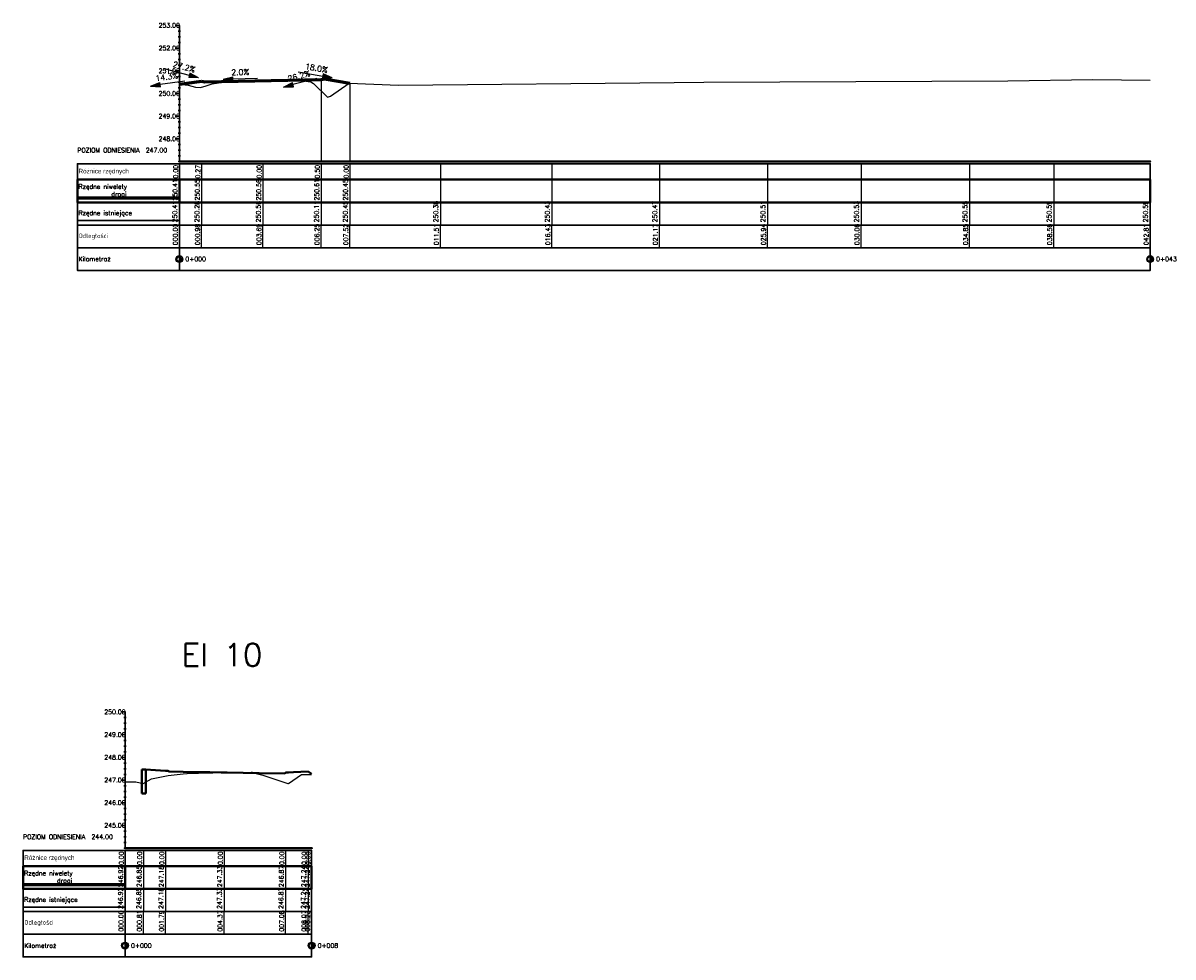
# Model space of a CAD drawing. Header units: metres. Extents: x 6535164 to 6537212, y 5563307 to 5565590.
# Tile 8 of 24: x 6536784 to 6536835, y 5563738 to 5563779. Entities that reach past the tile are written whole.
import ezdxf

# ---------------------------------------------------------------- set-up
doc = ezdxf.new("R2010")
doc.units = ezdxf.units.M
for name, color, linetype in [('C-DROGI-PROFILE', 7, 'Continuous'), ('C-DROGI-PROFILE-ETYKIETY', 7, 'Continuous'), ('C-DROGI-PROFILE-WIDOKI', 7, 'Continuous'), ('C-DROGI-PROFILE-WIDOKI-ETYKIETY', 7, 'Continuous')]:
    doc.layers.add(name, color=color, linetype=linetype)
doc.styles.add('MtXpl_Microsoft_Sans', font='micross.ttf')
doc.styles.get("Standard").update_dxf_attribs({"font": 'simplex.shx'})

msp = doc.modelspace()

# ---------------------------------------------------------------- hatches: boundary and pattern name
for points in [[(6536791.857, 5563776.625), (6536791.805, 5563776.432), (6536792.244, 5563776.416)], [(6536793.748, 5563776.261), (6536793.744, 5563776.461), (6536793.318, 5563776.353)], [(6536797.733, 5563776.593), (6536797.698, 5563776.396), (6536798.137, 5563776.419)], [(6536790.563, 5563776.018), (6536790.535, 5563776.216), (6536790.126, 5563776.057)], [(6536796.427, 5563776.021), (6536796.377, 5563776.215), (6536795.988, 5563776.01)]]:
    msp.add_hatch(color=256).paths.add_polyline_path(points)
at = {"linetype": 'ByBlock', "lineweight": -2}
for points in [[(6536791.394, 5563768.536), (6536791.394, 5563768.579, 0.414214), (6536791.244, 5563768.429, 0.414214), (6536791.394, 5563768.279), (6536791.394, 5563768.322, -0.414214), (6536791.286, 5563768.429, -0.414214)], [(6536791.394, 5563768.322, 0.414214), (6536791.501, 5563768.429, 0.414214), (6536791.394, 5563768.536)], [(6536834.206, 5563768.536), (6536834.206, 5563768.579, 0.414214), (6536834.056, 5563768.429, 0.414214), (6536834.206, 5563768.279), (6536834.206, 5563768.322, -0.414214), (6536834.099, 5563768.429, -0.414214)], [(6536834.206, 5563768.322, 0.414214), (6536834.314, 5563768.429, 0.414214), (6536834.206, 5563768.536)], [(6536788.998, 5563738.274), (6536788.998, 5563738.316, 0.414214), (6536788.848, 5563738.166, 0.414214), (6536788.998, 5563738.016), (6536788.998, 5563738.059, -0.414214), (6536788.89, 5563738.166, -0.414214)], [(6536788.998, 5563738.059, 0.414214), (6536789.105, 5563738.166, 0.414214), (6536788.998, 5563738.274)], [(6536797.226, 5563738.274), (6536797.226, 5563738.316, 0.414214), (6536797.076, 5563738.166, 0.414214), (6536797.226, 5563738.016), (6536797.226, 5563738.059, -0.414214), (6536797.119, 5563738.166, -0.414214)], [(6536797.226, 5563738.059, 0.414214), (6536797.333, 5563738.166, 0.414214), (6536797.226, 5563738.274)]]:
    msp.add_hatch(color=0, dxfattribs=at).paths.add_polyline_path(points)

# ---------------------------------------------------------------- linework, layer by layer
for p, q in [((6536790.774, 5563776.816), (6536791.831, 5563776.528)), ((6536791.857, 5563776.625), (6536791.805, 5563776.432)), ((6536792.244, 5563776.416), (6536791.857, 5563776.625)), ((6536793.318, 5563776.353), (6536793.744, 5563776.461)), ((6536793.748, 5563776.261), (6536793.744, 5563776.461)), ((6536796.638, 5563776.689), (6536797.716, 5563776.495)), ((6536797.733, 5563776.593), (6536797.698, 5563776.396)), ((6536798.137, 5563776.419), (6536797.733, 5563776.593)), ((6536790.126, 5563776.057), (6536790.535, 5563776.216)), ((6536790.126, 5563776.057), (6536790.563, 5563776.018)), ((6536790.563, 5563776.018), (6536790.535, 5563776.216)), ((6536791.633, 5563776.272), (6536790.549, 5563776.117)), ((6536792.244, 5563776.416), (6536791.805, 5563776.432)), ((6536793.318, 5563776.353), (6536793.748, 5563776.261)), ((6536794.841, 5563776.383), (6536793.746, 5563776.361)), ((6536795.988, 5563776.01), (6536796.377, 5563776.215)), ((6536795.988, 5563776.01), (6536796.427, 5563776.021)), ((6536796.427, 5563776.021), (6536796.377, 5563776.215)), ((6536797.462, 5563776.395), (6536796.402, 5563776.118)), ((6536798.137, 5563776.419), (6536797.698, 5563776.396))]:
    msp.add_line(p, q)
at = {"color": 0, "linetype": 'ByBlock', "lineweight": -2}
for p, q in [((6536791.394, 5563768.536), (6536791.394, 5563768.579)), ((6536791.394, 5563768.536), (6536791.394, 5563768.322)), ((6536834.206, 5563768.536), (6536834.206, 5563768.579)), ((6536834.206, 5563768.536), (6536834.206, 5563768.322)), ((6536791.394, 5563768.322), (6536791.394, 5563768.279)), ((6536834.206, 5563768.322), (6536834.206, 5563768.279)), ((6536788.998, 5563738.274), (6536788.998, 5563738.316)), ((6536788.998, 5563738.274), (6536788.998, 5563738.059)), ((6536788.998, 5563738.059), (6536788.998, 5563738.016)), ((6536797.226, 5563738.274), (6536797.226, 5563738.316)), ((6536797.226, 5563738.274), (6536797.226, 5563738.059)), ((6536797.226, 5563738.059), (6536797.226, 5563738.016))]:
    msp.add_line(p, q, dxfattribs=at)
for centre, radius in [((6536791.394, 5563768.429), 0.15), ((6536791.394, 5563768.429), 0.107), ((6536834.206, 5563768.429), 0.15), ((6536834.206, 5563768.429), 0.107), ((6536788.998, 5563738.166), 0.15), ((6536788.998, 5563738.166), 0.107), ((6536797.226, 5563738.166), 0.15), ((6536797.226, 5563738.166), 0.107)]:
    msp.add_circle(centre, radius, dxfattribs=at)
at = {"layer": 'C-DROGI-PROFILE', "color": 10, "linetype": 'Continuous', "lineweight": 60}
for p, q in [((6536791.394, 5563776.137), (6536792.374, 5563776.277)), ((6536792.374, 5563776.277), (6536792.521, 5563776.237)), ((6536792.521, 5563776.237), (6536797.641, 5563776.339)), ((6536797.641, 5563776.339), (6536797.794, 5563776.379)), ((6536797.794, 5563776.379), (6536798.914, 5563776.177))]:
    msp.add_line(p, q, dxfattribs=at)
at = {"layer": 'C-DROGI-PROFILE', "color": 94, "linetype": 'Continuous', "lineweight": -3}
for p, q in [((6536791.394, 5563776.137), (6536791.788, 5563776.089)), ((6536791.788, 5563776.089), (6536792.102, 5563776.012)), ((6536792.102, 5563776.012), (6536792.322, 5563775.997)), ((6536792.322, 5563775.997), (6536792.569, 5563776.067)), ((6536792.569, 5563776.067), (6536792.842, 5563776.159)), ((6536792.842, 5563776.159), (6536793.402, 5563776.244)), ((6536793.402, 5563776.244), (6536793.409, 5563776.244)), ((6536793.409, 5563776.244), (6536793.414, 5563776.244)), ((6536793.414, 5563776.244), (6536793.506, 5563776.249)), ((6536793.506, 5563776.249), (6536795.009, 5563776.289)), ((6536795.009, 5563776.289), (6536795.054, 5563776.287)), ((6536795.054, 5563776.287), (6536796.51, 5563776.318)), ((6536796.51, 5563776.318), (6536796.518, 5563776.317)), ((6536796.518, 5563776.317), (6536796.629, 5563776.308)), ((6536796.629, 5563776.308), (6536797.193, 5563776.244)), ((6536797.193, 5563776.244), (6536797.312, 5563776.174)), ((6536797.312, 5563776.174), (6536797.923, 5563775.56)), ((6536798.061, 5563775.615), (6536798.884, 5563776.178)), ((6536798.884, 5563776.178), (6536801.052, 5563776.092)), ((6536801.052, 5563776.092), (6536813.21, 5563776.206)), ((6536813.21, 5563776.206), (6536814.516, 5563776.229)), ((6536814.516, 5563776.229), (6536827.931, 5563776.282)), ((6536827.931, 5563776.282), (6536831.673, 5563776.349)), ((6536831.673, 5563776.349), (6536834.206, 5563776.315)), ((6536797.923, 5563775.56), (6536798.061, 5563775.615)), ((6536789.8, 5563745.308), (6536790.159, 5563745.526)), ((6536790.159, 5563745.526), (6536790.898, 5563745.673)), ((6536790.898, 5563745.673), (6536791.558, 5563745.737)), ((6536791.558, 5563745.737), (6536791.726, 5563745.754)), ((6536791.726, 5563745.754), (6536791.743, 5563745.756)), ((6536791.743, 5563745.756), (6536792.758, 5563745.779)), ((6536792.758, 5563745.779), (6536792.876, 5563745.784)), ((6536792.876, 5563745.784), (6536793.175, 5563745.793)), ((6536793.175, 5563745.793), (6536793.699, 5563745.797)), ((6536793.699, 5563745.797), (6536794.561, 5563745.806)), ((6536794.561, 5563745.806), (6536794.607, 5563745.81)), ((6536794.607, 5563745.81), (6536794.666, 5563745.786)), ((6536794.666, 5563745.786), (6536795.067, 5563745.681)), ((6536795.067, 5563745.681), (6536796.171, 5563745.31)), ((6536796.201, 5563745.307), (6536796.782, 5563745.706)), ((6536796.782, 5563745.706), (6536797.226, 5563745.706)), ((6536788.998, 5563745.391), (6536789.182, 5563745.388)), ((6536789.182, 5563745.388), (6536789.477, 5563745.393)), ((6536789.477, 5563745.393), (6536789.8, 5563745.308)), ((6536796.171, 5563745.31), (6536796.189, 5563745.304)), ((6536796.189, 5563745.304), (6536796.201, 5563745.307))]:
    msp.add_line(p, q, dxfattribs=at)
at = {"layer": 'C-DROGI-PROFILE', "color": 1, "linetype": 'Continuous', "lineweight": 40}
for p, q in [((6536789.736, 5563745.926), (6536789.808, 5563745.926)), ((6536789.736, 5563744.877), (6536789.736, 5563745.926)), ((6536789.808, 5563745.926), (6536789.919, 5563745.926)), ((6536789.919, 5563745.926), (6536790.346, 5563745.902)), ((6536789.919, 5563745.926), (6536789.919, 5563744.877)), ((6536790.346, 5563745.902), (6536790.788, 5563745.878)), ((6536790.788, 5563745.878), (6536790.85, 5563745.878)), ((6536790.85, 5563745.878), (6536790.89, 5563745.878)), ((6536790.89, 5563745.878), (6536790.909, 5563745.863)), ((6536790.909, 5563745.863), (6536790.941, 5563745.838)), ((6536790.941, 5563745.838), (6536791.554, 5563745.828)), ((6536791.554, 5563745.828), (6536792.737, 5563745.809)), ((6536792.737, 5563745.809), (6536793.235, 5563745.801)), ((6536793.235, 5563745.801), (6536793.495, 5563745.796)), ((6536793.495, 5563745.796), (6536794.918, 5563745.773)), ((6536794.918, 5563745.773), (6536796.046, 5563745.754)), ((6536796.046, 5563745.754), (6536796.081, 5563745.781)), ((6536796.081, 5563745.781), (6536796.097, 5563745.794)), ((6536796.097, 5563745.794), (6536796.167, 5563745.794)), ((6536796.167, 5563745.794), (6536796.199, 5563745.794)), ((6536796.199, 5563745.794), (6536796.426, 5563745.808)), ((6536796.426, 5563745.808), (6536797.067, 5563745.848)), ((6536797.067, 5563745.848), (6536797.226, 5563745.745)), ((6536789.919, 5563744.877), (6536789.736, 5563744.877))]:
    msp.add_line(p, q, dxfattribs=at)
at = {"layer": 'C-DROGI-PROFILE-ETYKIETY', "color": 8, "linetype": 'Continuous', "lineweight": -3}
for p, q in [((6536791.394, 5563776.137), (6536791.394, 5563772.729)), ((6536797.641, 5563776.339), (6536797.641, 5563772.729)), ((6536798.914, 5563776.177), (6536798.914, 5563772.729))]:
    msp.add_line(p, q, dxfattribs=at)
at = {"layer": 'C-DROGI-PROFILE-WIDOKI', "color": 7, "linetype": 'Continuous', "lineweight": 30}
for p, q in [((6536791.244, 5563778.729), (6536791.394, 5563778.729)), ((6536791.344, 5563778.479), (6536791.444, 5563778.479)), ((6536791.394, 5563772.729), (6536791.394, 5563778.729)), ((6536791.344, 5563778.229), (6536791.444, 5563778.229)), ((6536791.344, 5563777.979), (6536791.444, 5563777.979)), ((6536791.244, 5563777.729), (6536791.394, 5563777.729)), ((6536791.344, 5563777.479), (6536791.444, 5563777.479)), ((6536791.344, 5563777.229), (6536791.444, 5563777.229)), ((6536791.344, 5563776.979), (6536791.444, 5563776.979)), ((6536791.244, 5563776.729), (6536791.394, 5563776.729)), ((6536791.344, 5563776.479), (6536791.444, 5563776.479)), ((6536791.344, 5563776.229), (6536791.444, 5563776.229)), ((6536791.344, 5563775.979), (6536791.444, 5563775.979)), ((6536791.244, 5563775.729), (6536791.394, 5563775.729)), ((6536791.344, 5563775.479), (6536791.444, 5563775.479)), ((6536791.344, 5563775.229), (6536791.444, 5563775.229)), ((6536791.344, 5563774.979), (6536791.444, 5563774.979)), ((6536791.244, 5563774.729), (6536791.394, 5563774.729)), ((6536791.344, 5563774.479), (6536791.444, 5563774.479)), ((6536791.344, 5563774.229), (6536791.444, 5563774.229)), ((6536791.344, 5563773.979), (6536791.444, 5563773.979)), ((6536791.244, 5563773.729), (6536791.394, 5563773.729)), ((6536791.344, 5563773.479), (6536791.444, 5563773.479)), ((6536791.344, 5563773.229), (6536791.444, 5563773.229)), ((6536791.344, 5563772.979), (6536791.444, 5563772.979)), ((6536791.394, 5563771.929), (6536791.394, 5563772.629)), ((6536834.206, 5563771.929), (6536834.206, 5563772.629)), ((6536791.394, 5563769.929), (6536791.394, 5563770.929)), ((6536834.206, 5563769.929), (6536834.206, 5563770.929)), ((6536791.394, 5563768.929), (6536791.394, 5563769.929)), ((6536834.206, 5563768.929), (6536834.206, 5563769.929)), ((6536791.394, 5563767.929), (6536791.394, 5563768.929)), ((6536834.206, 5563767.929), (6536834.206, 5563768.929)), ((6536788.848, 5563748.466), (6536788.998, 5563748.466)), ((6536788.948, 5563748.216), (6536789.048, 5563748.216)), ((6536788.998, 5563742.466), (6536788.998, 5563748.466)), ((6536788.948, 5563747.966), (6536789.048, 5563747.966)), ((6536788.948, 5563747.716), (6536789.048, 5563747.716)), ((6536788.848, 5563747.466), (6536788.998, 5563747.466)), ((6536788.948, 5563747.216), (6536789.048, 5563747.216)), ((6536788.948, 5563746.966), (6536789.048, 5563746.966)), ((6536788.948, 5563746.716), (6536789.048, 5563746.716)), ((6536788.848, 5563746.466), (6536788.998, 5563746.466)), ((6536788.948, 5563746.216), (6536789.048, 5563746.216)), ((6536788.948, 5563745.966), (6536789.048, 5563745.966)), ((6536788.948, 5563745.716), (6536789.048, 5563745.716)), ((6536788.848, 5563745.466), (6536788.998, 5563745.466)), ((6536788.948, 5563745.216), (6536789.048, 5563745.216)), ((6536788.948, 5563744.966), (6536789.048, 5563744.966)), ((6536788.948, 5563744.716), (6536789.048, 5563744.716)), ((6536788.848, 5563744.466), (6536788.998, 5563744.466)), ((6536788.948, 5563744.216), (6536789.048, 5563744.216)), ((6536788.948, 5563743.966), (6536789.048, 5563743.966)), ((6536788.948, 5563743.716), (6536789.048, 5563743.716)), ((6536788.848, 5563743.466), (6536788.998, 5563743.466)), ((6536788.948, 5563743.216), (6536789.048, 5563743.216)), ((6536788.948, 5563742.966), (6536789.048, 5563742.966)), ((6536788.948, 5563742.716), (6536789.048, 5563742.716)), ((6536788.998, 5563741.666), (6536788.998, 5563742.366)), ((6536797.226, 5563741.666), (6536797.226, 5563742.366)), ((6536788.998, 5563739.666), (6536788.998, 5563740.666)), ((6536797.226, 5563739.666), (6536797.226, 5563740.666)), ((6536788.998, 5563738.666), (6536788.998, 5563739.666)), ((6536797.226, 5563738.666), (6536797.226, 5563739.666)), ((6536788.998, 5563737.666), (6536788.998, 5563738.666)), ((6536797.226, 5563737.666), (6536797.226, 5563738.666))]:
    msp.add_line(p, q, dxfattribs=at)
at = {"layer": 'C-DROGI-PROFILE-WIDOKI', "color": 7, "linetype": 'Continuous', "lineweight": 40}
for p, q in [((6536791.394, 5563772.729), (6536834.206, 5563772.729)), ((6536788.998, 5563742.466), (6536797.226, 5563742.466))]:
    msp.add_line(p, q, dxfattribs=at)
at = {"layer": 'C-DROGI-PROFILE-WIDOKI', "color": 1, "linetype": 'Continuous', "lineweight": 30}
for p, q in [((6536791.394, 5563770.929), (6536791.394, 5563771.929)), ((6536834.206, 5563770.929), (6536834.206, 5563771.929)), ((6536788.998, 5563740.666), (6536788.998, 5563741.666)), ((6536797.226, 5563740.666), (6536797.226, 5563741.666))]:
    msp.add_line(p, q, dxfattribs=at)
at = {"layer": 'C-DROGI-PROFILE-WIDOKI', "color": 14, "linetype": 'Continuous', "lineweight": 60}
for p, q in [((6536786.894, 5563771.129), (6536791.394, 5563771.129)), ((6536784.498, 5563740.866), (6536788.998, 5563740.866))]:
    msp.add_line(p, q, dxfattribs=at)
at = {"layer": 'C-DROGI-PROFILE-WIDOKI', "color": 104, "linetype": 'Continuous', "lineweight": 30}
for p, q in [((6536786.894, 5563770.129), (6536791.394, 5563770.129)), ((6536784.498, 5563739.866), (6536788.998, 5563739.866))]:
    msp.add_line(p, q, dxfattribs=at)
at = {"layer": 'C-DROGI-PROFILE-WIDOKI', "color": 7, "linetype": 'Continuous', "lineweight": 30}
for points in [[(6536791.394, 5563771.929), (6536791.394, 5563772.629), (6536786.894, 5563772.629), (6536786.894, 5563771.929)], [(6536791.394, 5563771.929), (6536834.206, 5563771.929), (6536834.206, 5563772.629), (6536791.394, 5563772.629)], [(6536791.394, 5563769.929), (6536791.394, 5563770.929), (6536786.894, 5563770.929), (6536786.894, 5563769.929)], [(6536791.394, 5563769.929), (6536834.206, 5563769.929), (6536834.206, 5563770.929), (6536791.394, 5563770.929)], [(6536791.394, 5563768.929), (6536791.394, 5563769.929), (6536786.894, 5563769.929), (6536786.894, 5563768.929)], [(6536791.394, 5563768.929), (6536834.206, 5563768.929), (6536834.206, 5563769.929), (6536791.394, 5563769.929)], [(6536791.394, 5563767.929), (6536791.394, 5563768.929), (6536786.894, 5563768.929), (6536786.894, 5563767.929)], [(6536791.394, 5563767.929), (6536834.206, 5563767.929), (6536834.206, 5563768.929), (6536791.394, 5563768.929)], [(6536788.998, 5563741.666), (6536788.998, 5563742.366), (6536784.498, 5563742.366), (6536784.498, 5563741.666)], [(6536788.998, 5563741.666), (6536797.226, 5563741.666), (6536797.226, 5563742.366), (6536788.998, 5563742.366)], [(6536788.998, 5563739.666), (6536788.998, 5563740.666), (6536784.498, 5563740.666), (6536784.498, 5563739.666)], [(6536788.998, 5563739.666), (6536797.226, 5563739.666), (6536797.226, 5563740.666), (6536788.998, 5563740.666)], [(6536788.998, 5563738.666), (6536788.998, 5563739.666), (6536784.498, 5563739.666), (6536784.498, 5563738.666)], [(6536788.998, 5563738.666), (6536797.226, 5563738.666), (6536797.226, 5563739.666), (6536788.998, 5563739.666)], [(6536788.998, 5563737.666), (6536788.998, 5563738.666), (6536784.498, 5563738.666), (6536784.498, 5563737.666)], [(6536788.998, 5563737.666), (6536797.226, 5563737.666), (6536797.226, 5563738.666), (6536788.998, 5563738.666)]]:
    msp.add_3dface(points, dxfattribs=at)
at = {"layer": 'C-DROGI-PROFILE-WIDOKI', "color": 1, "linetype": 'Continuous', "lineweight": 40}
for points in [[(6536791.394, 5563770.929), (6536791.394, 5563771.929), (6536786.894, 5563771.929), (6536786.894, 5563770.929)], [(6536791.394, 5563770.929), (6536834.206, 5563770.929), (6536834.206, 5563771.929), (6536791.394, 5563771.929)], [(6536788.998, 5563740.666), (6536788.998, 5563741.666), (6536784.498, 5563741.666), (6536784.498, 5563740.666)], [(6536788.998, 5563740.666), (6536797.226, 5563740.666), (6536797.226, 5563741.666), (6536788.998, 5563741.666)]]:
    msp.add_3dface(points, dxfattribs=at)
at = {"layer": 'C-DROGI-PROFILE-WIDOKI-ETYKIETY', "color": 7, "linetype": 'Continuous', "lineweight": -3}
for p, q in [((6536791.394, 5563772.629), (6536791.394, 5563769.929)), ((6536792.374, 5563772.629), (6536792.374, 5563769.929)), ((6536795.081, 5563772.629), (6536795.081, 5563769.929)), ((6536797.641, 5563772.629), (6536797.641, 5563769.929)), ((6536798.914, 5563772.629), (6536798.914, 5563769.929)), ((6536802.904, 5563772.629), (6536802.904, 5563769.929)), ((6536807.822, 5563772.629), (6536807.822, 5563769.929)), ((6536812.563, 5563772.629), (6536812.563, 5563769.929)), ((6536817.332, 5563772.629), (6536817.332, 5563769.929)), ((6536821.457, 5563772.629), (6536821.457, 5563769.929)), ((6536826.244, 5563772.629), (6536826.244, 5563769.929)), ((6536829.951, 5563772.629), (6536829.951, 5563769.929)), ((6536834.206, 5563772.629), (6536834.206, 5563769.929)), ((6536791.394, 5563768.929), (6536791.394, 5563769.929)), ((6536792.374, 5563768.929), (6536792.374, 5563769.929)), ((6536795.081, 5563768.929), (6536795.081, 5563769.929)), ((6536797.641, 5563768.929), (6536797.641, 5563769.929)), ((6536798.914, 5563768.929), (6536798.914, 5563769.929)), ((6536802.904, 5563768.929), (6536802.904, 5563769.929)), ((6536807.822, 5563768.929), (6536807.822, 5563769.929)), ((6536812.563, 5563768.929), (6536812.563, 5563769.929)), ((6536817.332, 5563768.929), (6536817.332, 5563769.929)), ((6536821.457, 5563768.929), (6536821.457, 5563769.929)), ((6536826.244, 5563768.929), (6536826.244, 5563769.929)), ((6536829.951, 5563768.929), (6536829.951, 5563769.929)), ((6536834.206, 5563768.929), (6536834.206, 5563769.929)), ((6536788.998, 5563742.366), (6536788.998, 5563739.666)), ((6536789.808, 5563742.366), (6536789.808, 5563739.666)), ((6536790.788, 5563742.366), (6536790.788, 5563739.666)), ((6536793.365, 5563742.366), (6536793.365, 5563739.666)), ((6536796.081, 5563742.366), (6536796.081, 5563739.666)), ((6536797.067, 5563742.366), (6536797.067, 5563739.666)), ((6536797.226, 5563742.366), (6536797.226, 5563739.666)), ((6536788.998, 5563738.666), (6536788.998, 5563739.666)), ((6536789.808, 5563738.666), (6536789.808, 5563739.666)), ((6536790.788, 5563738.666), (6536790.788, 5563739.666)), ((6536793.365, 5563738.666), (6536793.365, 5563739.666)), ((6536796.081, 5563738.666), (6536796.081, 5563739.666)), ((6536797.067, 5563738.666), (6536797.067, 5563739.666)), ((6536797.226, 5563738.666), (6536797.226, 5563739.666))]:
    msp.add_line(p, q, dxfattribs=at)
at = {"layer": 'C-DROGI-PROFILE-WIDOKI-ETYKIETY', "color": 6, "linetype": 'Continuous', "lineweight": -3}
for centre in [(6536791.394, 5563772.729), (6536792.374, 5563772.729), (6536795.081, 5563772.729), (6536797.641, 5563772.729), (6536798.914, 5563772.729), (6536802.904, 5563772.729), (6536807.822, 5563772.729), (6536812.563, 5563772.729), (6536817.332, 5563772.729), (6536821.457, 5563772.729), (6536826.244, 5563772.729), (6536829.951, 5563772.729), (6536834.206, 5563772.729), (6536788.998, 5563742.466), (6536789.808, 5563742.466), (6536790.788, 5563742.466), (6536793.365, 5563742.466), (6536796.081, 5563742.466), (6536797.067, 5563742.466), (6536797.226, 5563742.466)]:
    msp.add_circle(centre, 0.025, dxfattribs=at)

# ---------------------------------------------------------------- texts
at = {"layer": 'C-DROGI-PROFILE-ETYKIETY', "color": 1, "lineweight": 30}
for s, rotation, p in [('27.2%%%', 344.7832, (6536791.082, 5563776.91)), ('18.0%%%', 349.7873, (6536796.922, 5563776.812)), ('14.3%%%', 8.1347, (6536790.357, 5563776.263)), ('2.0%%%', 1.1458, (6536793.684, 5563776.532)), ('26.2%%%', 14.6692, (6536796.208, 5563776.245))]:
    msp.add_text(s, height=0.25, rotation=rotation, dxfattribs=at).set_placement(p)
at = {"layer": 'C-DROGI-PROFILE-WIDOKI', "color": 7, "lineweight": 30}
for s, height, p in [('253.00', 0.2, (6536790.477, 5563778.63)), ('252.00', 0.2, (6536790.477, 5563777.63)), ('251.00', 0.2, (6536790.477, 5563776.63)), ('250.00', 0.2, (6536790.477, 5563775.63)), ('249.00', 0.2, (6536790.477, 5563774.63)), ('248.00', 0.2, (6536790.477, 5563773.63)), ('POZIOM ODNIESIENIA  247.00', 0.2, (6536786.894, 5563773.125)), ('Rzędne istniejące', 0.2, (6536786.947, 5563770.358)), ('Odległości', 0.2, (6536786.955, 5563769.357)), ('Kilometraż', 0.2, (6536786.948, 5563768.331)), ('El 10', 1, (6536791.498, 5563750.484)), ('250.00', 0.2, (6536788.081, 5563748.368)), ('249.00', 0.2, (6536788.081, 5563747.368)), ('248.00', 0.2, (6536788.081, 5563746.368)), ('247.00', 0.2, (6536788.081, 5563745.368)), ('246.00', 0.2, (6536788.081, 5563744.368)), ('245.00', 0.2, (6536788.081, 5563743.368)), ('POZIOM ODNIESIENIA  244.00', 0.2, (6536784.498, 5563742.863)), ('Rzędne istniejące', 0.2, (6536784.551, 5563740.096)), ('Odległości', 0.2, (6536784.559, 5563739.094)), ('Kilometraż', 0.2, (6536784.552, 5563738.068))]:
    msp.add_text(s, height=height, dxfattribs=at).set_placement(p)
at = {"layer": 'C-DROGI-PROFILE-WIDOKI', "color": 7, "lineweight": 30, "style": 'MtXpl_Microsoft_Sans'}
for p in [(6536786.946, 5563772.207), (6536784.55, 5563741.944)]:
    msp.add_text('Różnice rzędnych', height=0.2, dxfattribs=at).set_placement(p)
at = {"layer": 'C-DROGI-PROFILE-WIDOKI', "color": 1, "lineweight": 30}
for s, p in [('Rzędne niwelety', (6536786.947, 5563771.525)), ('drogi', (6536788.392, 5563771.192)), ('Rzędne niwelety', (6536784.551, 5563741.263)), ('drogi', (6536785.996, 5563740.929))]:
    msp.add_text(s, height=0.2, dxfattribs=at).set_placement(p)
at = {"layer": 'C-DROGI-PROFILE-WIDOKI-ETYKIETY', "color": 1, "lineweight": 30}
for s, p in [('0.00', (6536791.328, 5563771.98)), ('0.27', (6536792.308, 5563771.98)), ('0.00', (6536795.016, 5563771.98)), ('0.50', (6536797.576, 5563771.98)), ('0.00', (6536798.848, 5563771.98)), ('250.41', (6536791.303, 5563771.008)), ('250.55', (6536792.283, 5563771.008)), ('250.56', (6536794.991, 5563771.008)), ('250.61', (6536797.551, 5563771.008)), ('250.45', (6536798.823, 5563771.008)), ('0.00', (6536788.932, 5563741.717)), ('0.00', (6536789.742, 5563741.717)), ('0.00', (6536790.722, 5563741.717)), ('0.00', (6536793.299, 5563741.717)), ('0.00', (6536796.015, 5563741.717)), ('0.00', (6536797.001, 5563741.717)), ('0.00', (6536797.16, 5563741.717)), ('246.92', (6536788.907, 5563740.746)), ('246.85', (6536789.717, 5563740.746)), ('247.18', (6536790.697, 5563740.746)), ('247.33', (6536793.273, 5563740.746)), ('246.87', (6536795.99, 5563740.746)), ('247.24', (6536796.98, 5563740.746)), ('247.24', (6536797.139, 5563740.746))]:
    msp.add_text(s, height=0.2, rotation=90, dxfattribs=at).set_placement(p)
at = {"layer": 'C-DROGI-PROFILE-WIDOKI-ETYKIETY', "color": 7, "lineweight": 30}
for s, p in [('250.41', (6536791.29, 5563770.046)), ('250.28', (6536792.27, 5563770.046)), ('250.56', (6536794.978, 5563770.046)), ('250.11', (6536797.538, 5563770.046)), ('250.45', (6536798.81, 5563770.046)), ('250.38', (6536802.801, 5563770.046)), ('250.43', (6536807.719, 5563770.046)), ('250.47', (6536812.46, 5563770.046)), ('250.51', (6536817.229, 5563770.046)), ('250.53', (6536821.353, 5563770.046)), ('250.55', (6536826.141, 5563770.046)), ('250.59', (6536829.848, 5563770.046)), ('250.59', (6536834.103, 5563770.046)), ('000.00', (6536791.315, 5563769.042)), ('000.98', (6536792.295, 5563769.042)), ('003.69', (6536795.003, 5563769.042)), ('006.25', (6536797.563, 5563769.042)), ('007.52', (6536798.835, 5563769.042)), ('011.51', (6536802.826, 5563769.042)), ('016.43', (6536807.744, 5563769.042)), ('021.17', (6536812.485, 5563769.042)), ('025.94', (6536817.254, 5563769.042)), ('030.06', (6536821.378, 5563769.042)), ('034.85', (6536826.166, 5563769.042)), ('038.56', (6536829.873, 5563769.042)), ('042.81', (6536834.128, 5563769.042)), ('246.92', (6536788.894, 5563739.783)), ('246.85', (6536789.705, 5563739.783)), ('247.18', (6536790.684, 5563739.783)), ('247.33', (6536793.261, 5563739.783)), ('246.87', (6536795.977, 5563739.783)), ('247.24', (6536796.967, 5563739.783)), ('247.24', (6536797.126, 5563739.783)), ('000.00', (6536788.919, 5563738.78)), ('000.81', (6536789.73, 5563738.78)), ('001.79', (6536790.709, 5563738.78)), ('004.37', (6536793.286, 5563738.78)), ('007.08', (6536796.002, 5563738.78)), ('008.07', (6536796.989, 5563738.78)), ('008.23', (6536797.147, 5563738.78))]:
    msp.add_text(s, height=0.2, rotation=90, dxfattribs=at).set_placement(p)
for s, p in [('0+000', (6536791.657, 5563768.33)), ('0+043', (6536834.47, 5563768.33)), ('0+000', (6536789.261, 5563738.068)), ('0+008', (6536797.489, 5563738.068))]:
    msp.add_text(s, height=0.2, dxfattribs=at).set_placement(p)

doc.saveas('drawing.dxf')
